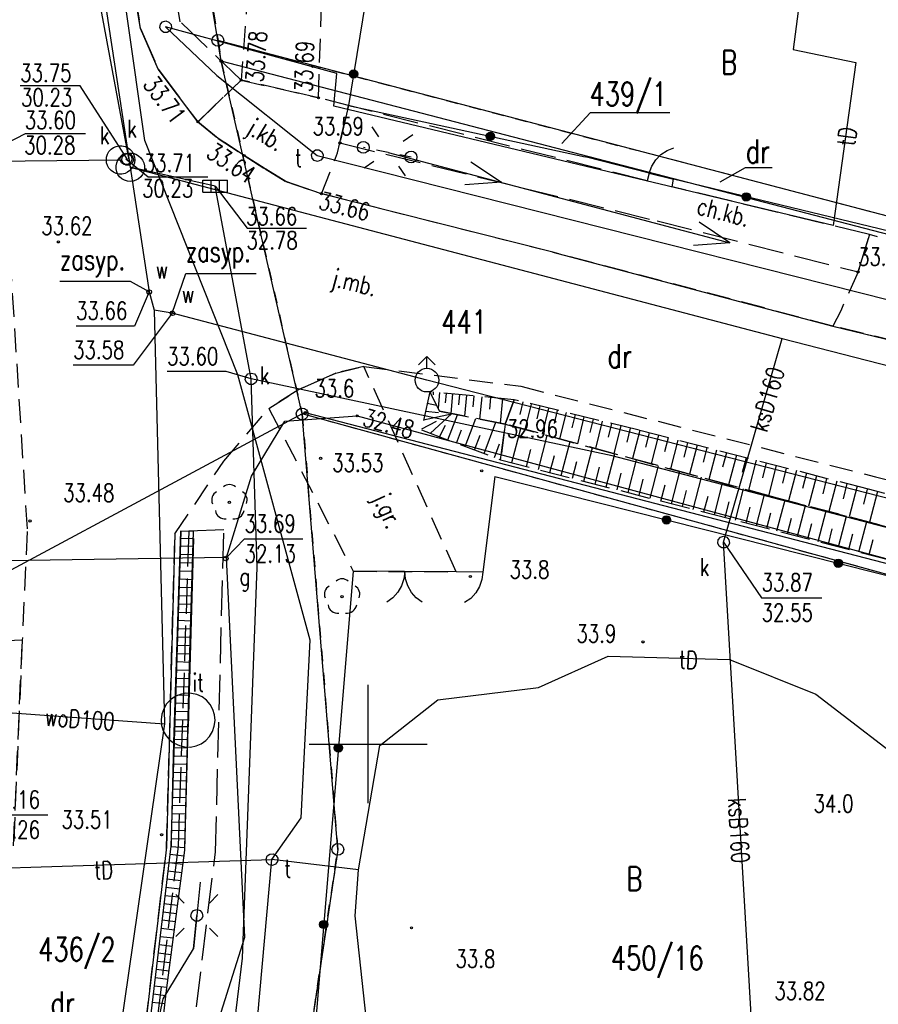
# Model space of a CAD drawing. Header units: millimetres. Extents: x 1427 to 82594, y 2364 to 16149.
# Tile 6 of 58: x 1527 to 1564, y 2410 to 2451. Entities that reach past the tile are written whole.
import ezdxf
from ezdxf.enums import TextEntityAlignment as Align

# ---------------------------------------------------------------- set-up
doc = ezdxf.new("R2010")
doc.units = ezdxf.units.MM
for name, pattern in [('2', [1, 0.5, -0.5]), ('423', [2, 1.5, -0.5]), ('424', [1.5, 1, -0.5]), ('9', [1.75, 1.25, -0.5]), ('901', [0])]:
    doc.linetypes.add(name, pattern=pattern)
for name, color, linetype in [('000_Inne__niezydentyfikowane_', 7, 'Continuous'), ('202-punkt_graniczny', 7, 'Continuous'), ('203-punkt_graniczny', 7, 'Continuous'), ('210-oznaczenie_konturu_uzytku_g', 7, 'Continuous'), ('211-numer_dzialki_ewidencyjnej', 7, 'Continuous'), ('218-kontur_uzytku_gruntowego', 7, 'Continuous'), ('219-dzialka_ewidencyjna', 7, 'Continuous'), ('581-Numer_w_GESUT-SWPOD', 7, 'Continuous'), ('brama', 7, 'Continuous'), ('chodnik', 7, 'Continuous'), ('chodnik-Atr17', 7, 'Continuous'), ('drzewo_lisciaste', 7, 'Continuous'), ('furtka', 7, 'Continuous'), ('hydrant', 7, 'Continuous'), ('inny_obiekt_zagospodarowania_te', 7, 'Continuous'), ('jezdnia', 7, 'Continuous'), ('jezdnia-Atr17', 7, 'Continuous'), ('komora_podziemna', 7, 'Continuous'), ('komora_podziemna-Atr17', 7, 'Continuous'), ('kratka_sciekowa', 7, 'Continuous'), ('kraweznik', 7, 'Continuous'), ('latarnia', 7, 'Continuous'), ('obudowa_ochronna_przewodu', 7, 'Continuous'), ('odwodnienie_liniowe', 7, 'Continuous'), ('ogrodzenie_trwale', 7, 'Continuous'), ('opisy', 7, 'Continuous'), ('pikieta_naturalna', 7, 'Continuous'), ('pikieta_naturalna-Atr2', 7, 'Continuous'), ('pikieta_sztuczna', 7, 'Continuous'), ('pikieta_sztuczna-Atr2', 7, 'Continuous'), ('przewod_elektroenergetyczny_nis', 7, 'Continuous'), ('przewod_elektroenergetyczny_pod', 7, 'Continuous'), ('przewod_gazowy', 7, 'Continuous'), ('przewod_kanalizacyjny', 7, 'Continuous'), ('przewod_kanalizacyjny-Atr1', 7, 'Continuous'), ('przewod_telekomunikacyjny_podzi', 7, 'Continuous'), ('przewod_wodociagowy', 7, 'Continuous'), ('przewod_wodociagowy-Atr1', 7, 'Continuous'), ('rzedna-Atr2', 7, 'Continuous'), ('rzedna-Atr3', 7, 'Continuous'), ('skarpa_nieumocniona', 7, 'Continuous'), ('slupek_telekomunikacyjny', 7, 'Continuous'), ('studnia_kanalizacyjna', 7, 'Continuous'), ('wlaz_do_komory_lub_kanalu_-_kwa', 7, 'Continuous'), ('wlaz_do_komory_lub_kanalu_-_okr', 7, 'Continuous'), ('zasuwa_lub_zawor', 7, 'Continuous'), ('zasuwa_lub_zawor-Atr17', 7, 'Continuous')]:
    doc.layers.add(name, color=color, linetype=linetype)
doc.styles.add('STYL_ARIAL', font='simplex', dxfattribs={"width": 0.75, "oblique": 0.1})

# ---------------------------------------------------------------- blocks, each defined once
blk = doc.blocks.new('202')
at = {"color": 0}
blk.add_circle((0, 0), 0.25, dxfattribs=at)
blk = doc.blocks.new('203')
at = {"color": 0}
blk.add_circle((0, 0), 0.05, dxfattribs=at)
blk = doc.blocks.new('US15')
at = {"color": 7}
blk.add_polyline3d([(0, 0.25, 0), (0.1352, 0.2103, 0), (0.2274, 0.1039, 0), (0.2475, -0.0356, 0), (0.1889, -0.1637, 0), (0.0704, -0.2399, 0), (-0.0704, -0.2399, 0), (-0.1889, -0.1637, 0), (-0.2475, -0.0356, 0), (-0.2274, 0.1039, 0), (-0.1352, 0.2103, 0), (0, 0.25, 0)], dxfattribs=at)
blk = doc.blocks.new('US22')
at = {"color": 7}
blk.add_polyline3d([(0, 0.25, 0), (0.1352, 0.2103, 0), (0.2274, 0.1039, 0), (0.2475, -0.0356, 0), (0.1889, -0.1637, 0), (0.0704, -0.2399, 0), (-0.0704, -0.2399, 0), (-0.1889, -0.1637, 0), (-0.2475, -0.0356, 0), (-0.2274, 0.1039, 0), (-0.1352, 0.2103, 0), (0, 0.25, 0)], dxfattribs=at)
blk = doc.blocks.new('SM01')
at = {"color": 7}
for points in [[(-0.53, 0.531, 0), (-0.883, 0.884, 0)], [(0.531, 0.531, 0), (0.884, 0.884, 0)], [(0, 0.25, 0), (0.1352, 0.2103, 0), (0.2274, 0.1039, 0), (0.2475, -0.0356, 0), (0.1889, -0.1637, 0), (0.0704, -0.2399, 0), (-0.0704, -0.2399, 0), (-0.1889, -0.1637, 0), (-0.2475, -0.0356, 0), (-0.2274, 0.1039, 0), (-0.1352, 0.2103, 0), (0, 0.25, 0)], [(-0.53, -0.53, 0), (-0.883, -0.883, 0)], [(0.531, -0.53, 0), (0.884, -0.883, 0)]]:
    blk.add_polyline3d(points, dxfattribs=at)
blk = doc.blocks.new('US05')
at = {"color": 7}
for points in [[(-0.525, 0.25, 0), (-0.175, 0.25, 0)], [(-0.525, -0.25, 0), (-0.525, 0.25, 0)], [(-0.175, 0.25, 0), (0.175, 0.25, 0)], [(-0.175, -0.25, 0), (-0.175, 0.25, 0)], [(0.175, 0.25, 0), (0.525, 0.25, 0)], [(0.175, -0.25, 0), (0.175, 0.25, 0)], [(0.525, -0.25, 0), (0.525, 0.25, 0)], [(-0.525, -0.25, 0), (-0.175, -0.25, 0)], [(-0.175, -0.25, 0), (0.175, -0.25, 0)], [(0.175, -0.25, 0), (0.525, -0.25, 0)]]:
    blk.add_polyline3d(points, dxfattribs=at)
blk = doc.blocks.new('US09')
at = {"color": 7}
blk.add_polyline3d([(0.25, 0.0005, 0), (0.2103, -0.1347, 0), (0.1038, -0.227, 0), (-0.0356, -0.247, 0), (-0.1637, -0.1885, 0), (-0.2399, -0.07, 0), (-0.2399, 0.0709, 0), (-0.1637, 0.1894, 0), (-0.0356, 0.2479, 0), (0.1038, 0.2279, 0), (0.2103, 0.1356, 0), (0.25, 0.0005, 0)], dxfattribs=at)
blk = doc.blocks.new('OK02')
at = {"color": 7}
for points in [[(-0.75, 1.299, 0), (-0.4963, 1.1147, 0), (-0.2865, 0.8817, 0), (-0.1297, 0.6101, 0), (-0.0328, 0.3119, 0), (0, 0, 0)], [(0, 0, 0), (0.0328, 0.3119, 0), (0.1297, 0.6101, 0), (0.2865, 0.8817, 0), (0.4963, 1.1147, 0), (0.75, 1.299, 0)]]:
    blk.add_polyline3d(points, dxfattribs=at)
blk = doc.blocks.new('OK04')
at = {"color": 7}
blk.add_polyline3d([(0, 0.001, 0), (0.0328, 0.3129, 0), (0.1297, 0.6111, 0), (0.2865, 0.8827, 0), (0.4963, 1.1157, 0), (0.75, 1.3, 0)], dxfattribs=at)
blk = doc.blocks.new('PW01')
at = {"color": 7}
blk.add_polyline3d([(0.045, 0, 0), (0.0318, -0.0318, 0), (0, -0.045, 0), (-0.0318, -0.0318, 0), (-0.045, 0, 0), (-0.0318, 0.0318, 0), (0, 0.045, 0), (0.0318, 0.0318, 0), (0.045, 0, 0)], dxfattribs=at)
blk = doc.blocks.new('922')
at = {"color": 0}
blk.add_circle((0, 0), 0.05, dxfattribs=at)
for centre, radius, start, end in [((-0.35, 0.1), 0.4, 119.8482, 203.5195), ((0, 0.35), 0.4, 50.114, 129.886), ((0.35, 0.1), 0.4, 336.8845, 60.1518), ((-0.2, -0.3), 0.4, 187.477, 278.4788), ((0.2, -0.275), 0.425, 262.6459, 349.6289)]:
    blk.add_arc(centre, radius, start, end, dxfattribs=at)
blk = doc.blocks.new('513')
at = {"color": 0}
for p, q in [((-0.35, 0.65), (0, 1)), ((0, 0.5), (0, 1)), ((0, 1), (0.35, 0.65))]:
    blk.add_line(p, q, dxfattribs=at)
blk.add_circle((0, 0), 0.5, dxfattribs=at)
blk = doc.blocks.new('510')
at = {"color": 0}
blk.add_circle((0, 0), 0.25, dxfattribs=at)
blk = doc.blocks.new('515')
at = {"color": 0}
for p, q in [((0, 1.25), (0, 0.75)), ((-1.25, 0), (-0.75, 0)), ((0.75, 0), (1.25, 0)), ((0, -0.75), (0, -1.25))]:
    blk.add_line(p, q, dxfattribs=at)

msp = doc.modelspace()

# ---------------------------------------------------------------- linework, layer by layer
at = {"layer": '000_Inne__niezydentyfikowane_', "color": 7}
for points in [[(1544.976, 2435.511, 0), (1544.966, 2435.391, 0)], [(1545.246, 2435.481, 0), (1545.186, 2434.821, 0)], [(1545.516, 2435.451, 0), (1545.476, 2435.051, 0)], [(1545.796, 2435.431, 0), (1545.716, 2434.601, 0)], [(1546.086, 2435.401, 0), (1546.046, 2434.971, 0)], [(1546.386, 2435.371, 0), (1546.296, 2434.491, 0)], [(1546.696, 2435.341, 0), (1546.656, 2434.881, 0)], [(1547.026, 2435.311, 0), (1546.936, 2434.361, 0)], [(1544.716, 2435.031, 0), (1545.116, 2434.951, 0)], [(1547.396, 2435.281, 0), (1547.356, 2434.781, 0)], [(1547.906, 2435.231, 0), (1547.806, 2434.191, 0)], [(1548.766, 2435.091, 0), (1548.636, 2434.561, 0)], [(1549.126, 2435.001, 0), (1548.856, 2433.921, 0)], [(1549.486, 2434.921, 0), (1549.356, 2434.371, 0)], [(1544.566, 2434.331, 0), (1545.746, 2434.591, 0)], [(1544.646, 2434.691, 0), (1545.196, 2434.641, 0)], [(1544.856, 2433.761, 0), (1545.746, 2434.591, 0)], [(1545.596, 2433.481, 0), (1546.006, 2434.541, 0)], [(1549.856, 2434.831, 0), (1549.586, 2433.731, 0)], [(1550.226, 2434.731, 0), (1550.096, 2434.181, 0)], [(1550.606, 2434.641, 0), (1550.326, 2433.521, 0)], [(1550.976, 2434.551, 0), (1550.846, 2433.991, 0)], [(1544.486, 2433.951, 0), (1545.116, 2434.271, 0)], [(1545.246, 2433.611, 0), (1545.496, 2434.101, 0)], [(1546.326, 2433.201, 0), (1546.776, 2434.391, 0)], [(1547.126, 2432.901, 0), (1547.626, 2434.231, 0)], [(1551.356, 2434.461, 0), (1551.086, 2433.321, 0)], [(1551.746, 2434.361, 0), (1551.606, 2433.791, 0)], [(1552.126, 2434.271, 0), (1551.846, 2433.111, 0)], [(1552.526, 2434.171, 0), (1552.376, 2433.591, 0)], [(1552.916, 2434.081, 0), (1552.626, 2432.901, 0)], [(1545.956, 2433.341, 0), (1546.166, 2433.911, 0)], [(1546.716, 2433.061, 0), (1546.956, 2433.681, 0)], [(1548.306, 2432.521, 0), (1548.686, 2433.971, 0)], [(1549.426, 2432.231, 0), (1549.796, 2433.671, 0)], [(1553.316, 2433.981, 0), (1553.166, 2433.391, 0)], [(1553.716, 2433.881, 0), (1553.406, 2432.691, 0)], [(1554.116, 2433.781, 0), (1553.956, 2433.181, 0)], [(1554.516, 2433.681, 0), (1554.206, 2432.471, 0)], [(1547.566, 2432.741, 0), (1547.776, 2433.311, 0)], [(1550.396, 2431.981, 0), (1550.766, 2433.411, 0)], [(1554.916, 2433.571, 0), (1554.766, 2432.971, 0)], [(1555.326, 2433.471, 0), (1555.016, 2432.251, 0)], [(1555.736, 2433.361, 0), (1555.576, 2432.751, 0)], [(1556.146, 2433.261, 0), (1555.826, 2432.031, 0)], [(1548.916, 2432.361, 0), (1549.106, 2433.081, 0)], [(1549.916, 2432.101, 0), (1550.106, 2432.821, 0)], [(1551.346, 2431.731, 0), (1551.716, 2433.151, 0)], [(1552.296, 2431.491, 0), (1552.656, 2432.891, 0)], [(1556.556, 2433.151, 0), (1556.396, 2432.541, 0)], [(1556.966, 2433.051, 0), (1556.646, 2431.811, 0)], [(1557.386, 2432.941, 0), (1557.226, 2432.321, 0)], [(1557.806, 2432.831, 0), (1557.476, 2431.581, 0)], [(1550.876, 2431.861, 0), (1551.056, 2432.571, 0)], [(1553.226, 2431.251, 0), (1553.586, 2432.641, 0)], [(1554.156, 2431.011, 0), (1554.506, 2432.391, 0)], [(1558.226, 2432.721, 0), (1558.056, 2432.101, 0)], [(1558.646, 2432.621, 0), (1558.316, 2431.351, 0)], [(1559.066, 2432.511, 0), (1558.906, 2431.871, 0)], [(1559.486, 2432.401, 0), (1559.166, 2431.121, 0)], [(1551.826, 2431.611, 0), (1552.006, 2432.321, 0)], [(1552.756, 2431.371, 0), (1552.936, 2432.071, 0)], [(1555.066, 2430.781, 0), (1555.416, 2432.141, 0)], [(1559.916, 2432.291, 0), (1559.756, 2431.651, 0)], [(1560.346, 2432.181, 0), (1560.016, 2430.901, 0)], [(1560.776, 2432.071, 0), (1560.606, 2431.431, 0)], [(1553.686, 2431.131, 0), (1553.866, 2431.821, 0)], [(1554.606, 2430.891, 0), (1554.786, 2431.581, 0)], [(1555.976, 2430.541, 0), (1556.326, 2431.901, 0)], [(1556.876, 2430.311, 0), (1557.226, 2431.651, 0)], [(1561.196, 2431.961, 0), (1560.866, 2430.671, 0)], [(1561.626, 2431.851, 0), (1561.466, 2431.201, 0)], [(1562.056, 2431.741, 0), (1561.726, 2430.451, 0)], [(1562.486, 2431.631, 0), (1562.326, 2430.981, 0)], [(1555.526, 2430.661, 0), (1555.696, 2431.341, 0)], [(1557.766, 2430.081, 0), (1558.106, 2431.411, 0)], [(1558.656, 2429.861, 0), (1558.996, 2431.171, 0)], [(1562.916, 2431.521, 0), (1562.586, 2430.221, 0)], [(1563.346, 2431.401, 0), (1563.186, 2430.761, 0)], [(1563.776, 2431.291, 0), (1563.436, 2430.001, 0)], [(1556.426, 2430.431, 0), (1556.606, 2431.101, 0)], [(1557.326, 2430.201, 0), (1557.496, 2430.861, 0)], [(1559.526, 2429.631, 0), (1559.866, 2430.941, 0)], [(1558.216, 2429.971, 0), (1558.386, 2430.631, 0)], [(1559.096, 2429.741, 0), (1559.266, 2430.401, 0)], [(1560.396, 2429.411, 0), (1560.736, 2430.711, 0)], [(1561.266, 2429.181, 0), (1561.606, 2430.481, 0)], [(1559.966, 2429.521, 0), (1560.136, 2430.171, 0)], [(1560.836, 2429.291, 0), (1561.006, 2429.941, 0)], [(1562.136, 2428.961, 0), (1562.466, 2430.251, 0)], [(1562.996, 2428.741, 0), (1563.326, 2430.031, 0)], [(1561.706, 2429.071, 0), (1561.866, 2429.721, 0)], [(1562.566, 2428.851, 0), (1562.736, 2429.501, 0)], [(1563.426, 2428.631, 0), (1563.596, 2429.271, 0)]]:
    msp.add_polyline3d(points, dxfattribs=at)
at = {"layer": '210-oznaczenie_konturu_uzytku_g', "color": 3}
msp.add_polyline3d([(1559.329, 2444.995, 0), (1558.185, 2444.995, 0), (1557.112, 2444.387, 0)], dxfattribs=at)
at = {"layer": '218-kontur_uzytku_gruntowego', "color": 3, "linetype": '2'}
for points in [[(1530.776, 2481.181, 0), (1535.866, 2450.391, 0)], [(1535.866, 2450.391, 0), (1579.646, 2438.901, 0)], [(1535.866, 2450.391, 0), (1535.996, 2449.511, 0)], [(1535.996, 2449.511, 0), (1535.866, 2450.391, 0)], [(1535.996, 2449.511, 0), (1539.426, 2434.581, 0)], [(1577.386, 2424.161, 0), (1539.426, 2434.581, 0)], [(1539.426, 2434.581, 0), (1540.936, 2416.151, 0)], [(1540.936, 2416.151, 0), (1537.866, 2395.521, 0)], [(1537.866, 2395.521, 0), (1540.936, 2416.151, 0)]]:
    msp.add_polyline3d(points, dxfattribs=at)
at = {"layer": '219-dzialka_ewidencyjna', "color": 7}
for points in [[(1535.856, 2450.391, 0), (1530.776, 2481.181, 0)], [(1535.996, 2449.511, 0), (1535.856, 2450.391, 0)], [(1579.646, 2438.901, 0), (1535.856, 2450.391, 0)], [(1539.426, 2434.581, 0), (1535.996, 2449.511, 0)], [(1579.526, 2438.201, 0), (1535.996, 2449.511, 0)], [(1539.426, 2434.581, 0), (1521.106, 2424.761, 0)], [(1539.566, 2434.631, 0), (1539.426, 2434.581, 0)], [(1588.636, 2421.071, 0), (1539.426, 2434.581, 0)], [(1540.936, 2416.151, 0), (1539.426, 2434.581, 0)], [(1588.826, 2421.851, 0), (1539.566, 2434.631, 0)], [(1540.936, 2416.151, 0), (1537.866, 2395.521, 0)]]:
    msp.add_polyline3d(points, dxfattribs=at)
at = {"layer": '581-Numer_w_GESUT-SWPOD', "color": 7}
for points in [[(1533.926, 2438.841, 0), (1534.496, 2440.531, 0), (1537.48, 2440.531, 0)], [(1532.946, 2439.751, 0), (1532.156, 2440.191, 0), (1529.172, 2440.191, 0)]]:
    msp.add_polyline3d(points, dxfattribs=at)
at = {"layer": 'brama', "color": 7}
msp.add_polyline3d([(1545.946, 2427.901, 0), (1541.586, 2427.921, 0)], dxfattribs=at)
at = {"layer": 'chodnik', "color": 7, "linetype": '423'}
for points in [[(1534.266, 2451.171, 0), (1531.616, 2467.121, 0), (1528.436, 2486.831, 0), (1528.036, 2489.191, 0), (1526.636, 2497.941, 0), (1528.816, 2498.231, 0), (1528.636, 2499.401, 0), (1526.416, 2499.121, 0), (1525.206, 2507.231, 0), (1523.636, 2506.941, 0), (1526.476, 2488.601, 0), (1529.976, 2466.541, 0), (1532.586, 2450.891, 0), (1533.336, 2449.171, 0), (1535.006, 2446.941, 0), (1536.846, 2448.711, 0), (1534.266, 2451.171, 0)], [(1541.386, 2447.631, 0), (1541.026, 2446.051, 0), (1554.456, 2442.751, 0), (1562.956, 2440.591, 0), (1563.446, 2442.171, 0), (1555.086, 2444.191, 0), (1555.146, 2444.511, 0), (1554.116, 2444.771, 0), (1554.026, 2444.451, 0), (1541.386, 2447.631, 0)], [(1534.626, 2429.621, 0), (1534.176, 2416.291, 0), (1532.886, 2405.681, 0), (1529.359, 2384.268, 0)], [(1534.07, 2403.146, 0), (1534.456, 2405.511, 0), (1535.756, 2416.041, 0), (1536.106, 2429.681, 0), (1534.626, 2429.621, 0)]]:
    msp.add_polyline3d(points, dxfattribs=at)
at = {"layer": 'furtka', "color": 7}
for points in [[(1554.116, 2444.771, 0), (1555.146, 2444.511, 0)], [(1547.076, 2427.881, 0), (1545.946, 2427.901, 0)]]:
    msp.add_polyline3d(points, dxfattribs=at)
at = {"layer": 'inny_obiekt_zagospodarowania_te', "color": 7}
msp.add_polyline3d([(1535.346, 2420.761, 0), (1535.506, 2420.931, 0), (1535.626, 2421.141, 0), (1535.706, 2421.371, 0), (1535.736, 2421.601, 0), (1535.716, 2421.841, 0), (1535.646, 2422.071, 0), (1535.526, 2422.281, 0), (1535.376, 2422.461, 0), (1535.186, 2422.601, 0), (1534.966, 2422.701, 0), (1534.736, 2422.751, 0), (1534.496, 2422.761, 0), (1534.256, 2422.711, 0), (1534.046, 2422.621, 0), (1533.846, 2422.481, 0), (1533.686, 2422.311, 0), (1533.566, 2422.101, 0), (1533.486, 2421.871, 0), (1533.456, 2421.641, 0), (1533.476, 2421.401, 0), (1533.546, 2421.171, 0), (1533.666, 2420.961, 0), (1533.816, 2420.781, 0), (1534.006, 2420.641, 0), (1534.226, 2420.541, 0), (1534.456, 2420.491, 0), (1534.696, 2420.481, 0), (1534.936, 2420.531, 0), (1535.146, 2420.621, 0), (1535.346, 2420.761, 0)], dxfattribs=at)
at = {"layer": 'jezdnia', "color": 7, "linetype": '424'}
for points in [[(1541.876, 2474.111, 0), (1544.856, 2482.511, 0), (1548.086, 2487.571, 0), (1544.966, 2487.711, 0), (1541.796, 2481.571, 0), (1540.276, 2477.391, 0), (1537.686, 2459.971, 0), (1536.846, 2448.711, 0), (1540.116, 2447.961, 0), (1540.666, 2465.461, 0), (1541.876, 2474.111, 0)], [(1532.586, 2450.891, 0), (1529.976, 2466.541, 0)], [(1533.336, 2449.171, 0), (1532.586, 2450.891, 0)], [(1535.006, 2446.941, 0), (1533.336, 2449.171, 0)], [(1538.736, 2444.411, 0), (1540.246, 2443.901, 0), (1540.926, 2445.631, 0), (1541.026, 2446.051, 0), (1541.386, 2447.631, 0), (1540.116, 2447.961, 0), (1536.846, 2448.711, 0), (1535.006, 2446.941, 0), (1535.876, 2446.241, 0), (1536.966, 2445.521, 0), (1537.856, 2444.951, 0), (1538.736, 2444.411, 0)], [(1535.876, 2446.241, 0), (1535.006, 2446.941, 0)], [(1536.966, 2445.521, 0), (1535.876, 2446.241, 0)], [(1537.856, 2444.951, 0), (1536.966, 2445.521, 0)], [(1538.736, 2444.411, 0), (1537.856, 2444.951, 0)], [(1540.246, 2443.901, 0), (1538.736, 2444.411, 0)], [(1550.036, 2441.421, 0), (1540.246, 2443.901, 0)], [(1561.896, 2438.301, 0), (1567.556, 2436.931, 0), (1567.546, 2437.791, 0), (1567.686, 2439.461, 0), (1568.136, 2440.921, 0), (1563.446, 2442.171, 0), (1562.956, 2440.591, 0), (1562.226, 2438.951, 0), (1561.896, 2438.301, 0)], [(1527.056, 2441.191, 0), (1527.786, 2429.611, 0), (1527.576, 2425.011, 0), (1527.206, 2416.301, 0)], [(1561.896, 2438.301, 0), (1550.036, 2441.421, 0)], [(1567.556, 2436.931, 0), (1561.896, 2438.301, 0)], [(1545.946, 2427.901, 0), (1542.036, 2436.591, 0), (1540.846, 2436.311, 0), (1539.286, 2435.611, 0), (1538.016, 2434.811, 0), (1541.586, 2427.921, 0), (1545.946, 2427.901, 0)], [(1540.846, 2436.311, 0), (1542.036, 2436.591, 0)], [(1542.036, 2436.591, 0), (1548.676, 2435.751, 0)], [(1539.286, 2435.611, 0), (1540.846, 2436.311, 0)], [(1548.676, 2435.751, 0), (1563.696, 2431.921, 0)], [(1538.016, 2434.811, 0), (1539.286, 2435.611, 0)], [(1536.106, 2432.581, 0), (1538.016, 2434.811, 0)], [(1534.036, 2429.511, 0), (1536.106, 2432.581, 0)], [(1563.696, 2431.921, 0), (1596.226, 2423.971, 0)], [(1533.686, 2416.251, 0), (1534.036, 2429.511, 0)], [(1527.576, 2425.011, 0), (1516.006, 2424.471, 0)], [(1527.206, 2416.301, 0), (1527.576, 2425.011, 0)], [(1532.446, 2405.751, 0), (1533.686, 2416.251, 0)]]:
    msp.add_polyline3d(points, dxfattribs=at)
at = {"layer": 'komora_podziemna', "color": 34}
msp.add_polyline3d([(1532.336, 2445.331, 0), (1532.326, 2445.211, 0), (1532.286, 2445.091, 0), (1532.226, 2444.981, 0), (1532.136, 2444.881, 0), (1532.036, 2444.811, 0), (1531.926, 2444.761, 0), (1531.796, 2444.731, 0), (1531.676, 2444.731, 0), (1531.546, 2444.761, 0), (1531.436, 2444.811, 0), (1531.336, 2444.881, 0), (1531.246, 2444.981, 0), (1531.186, 2445.091, 0), (1531.146, 2445.211, 0), (1531.136, 2445.331, 0), (1531.146, 2445.451, 0), (1531.186, 2445.571, 0), (1531.246, 2445.681, 0), (1531.336, 2445.781, 0), (1531.436, 2445.851, 0), (1531.546, 2445.901, 0), (1531.676, 2445.931, 0), (1531.796, 2445.931, 0), (1531.926, 2445.901, 0), (1532.036, 2445.851, 0), (1532.136, 2445.781, 0), (1532.226, 2445.681, 0), (1532.286, 2445.571, 0), (1532.326, 2445.451, 0), (1532.336, 2445.331, 0)], dxfattribs=at)
at = {"layer": 'kraweznik', "color": 7}
for points in [[(1550.036, 2441.421, 0), (1540.246, 2443.901, 0), (1538.736, 2444.411, 0), (1537.856, 2444.951, 0), (1536.966, 2445.521, 0), (1535.876, 2446.241, 0), (1535.006, 2446.941, 0), (1533.336, 2449.171, 0), (1532.586, 2450.891, 0), (1529.976, 2466.541, 0), (1526.476, 2488.601, 0), (1523.636, 2506.941, 0), (1522.966, 2511.071, 0), (1522.284, 2515.167, 0)], [(1550.036, 2441.421, 0), (1561.896, 2438.301, 0), (1567.556, 2436.931, 0), (1567.736, 2436.891, 0), (1587.666, 2432.011, 0), (1592.882, 2430.79, 0), (1604.474, 2427.934, 0), (1605.542, 2428.971, 0), (1605.639, 2429.912, 0), (1605.918, 2431.638, 0), (1610.086, 2430.422, 0)], [(1534.036, 2429.511, 0), (1533.686, 2416.251, 0), (1532.446, 2405.751, 0), (1528.912, 2384.35, 0)]]:
    msp.add_polyline3d(points, dxfattribs=at)
at = {"layer": 'latarnia', "color": 7, "linetype": '2'}
msp.add_polyline3d([(1544.046, 2445.441, 0), (1542.016, 2445.851, 0)], dxfattribs=at)
at = {"layer": 'latarnia', "color": 7}
msp.add_polyline3d([(1535.106, 2414.761, 0), (1534.826, 2411.941, 0)], dxfattribs=at)
at = {"layer": 'obudowa_ochronna_przewodu', "color": 52}
msp.add_polyline3d([(1536.216, 2428.501, 0), (1524.066, 2428.321, 0)], dxfattribs=at)
at = {"layer": 'odwodnienie_liniowe', "color": 7}
for points in [[(1534.292, 2429.602, 0), (1533.867, 2416.291, 0), (1532.609, 2405.772, 0), (1529.097, 2384.289, 0), (1529.614, 2384.215, 0), (1533.09, 2405.039, 0), (1533.682, 2410.172, 0), (1534.458, 2416.117, 0), (1534.828, 2429.617, 0), (1534.292, 2429.602, 0)], [(1533.876, 2416.278, 0), (1534.453, 2416.238, 0), (1534.588, 2421.179, 0), (1534.682, 2424.973, 0), (1534.829, 2429.603, 0), (1534.279, 2429.616, 0), (1533.983, 2420.674, 0), (1533.881, 2416.526, 0), (1533.876, 2416.278, 0)], [(1534.29, 2429.328, 0), (1534.829, 2429.315, 0), (1534.605, 2421.331, 0), (1534.028, 2421.344, 0), (1534.198, 2427.122, 0), (1534.29, 2429.328, 0)], [(1534.809, 2428.615, 0), (1534.261, 2428.631, 0)], [(1534.819, 2428.965, 0), (1534.276, 2428.98, 0)], [(1534.799, 2428.265, 0), (1534.247, 2428.281, 0)], [(1534.789, 2427.916, 0), (1534.232, 2427.931, 0)], [(1534.78, 2427.566, 0), (1534.217, 2427.581, 0)], [(1534.77, 2427.216, 0), (1534.203, 2427.232, 0)], [(1534.76, 2426.866, 0), (1534.191, 2426.882, 0)], [(1534.741, 2426.166, 0), (1534.171, 2426.182, 0)], [(1534.75, 2426.516, 0), (1534.181, 2426.532, 0)], [(1534.731, 2425.816, 0), (1534.16, 2425.832, 0)], [(1534.721, 2425.467, 0), (1534.15, 2425.482, 0)], [(1534.711, 2425.117, 0), (1534.139, 2425.133, 0)], [(1534.701, 2424.767, 0), (1534.129, 2424.783, 0)], [(1534.682, 2424.067, 0), (1534.108, 2424.083, 0)], [(1534.692, 2424.417, 0), (1534.119, 2424.433, 0)], [(1534.672, 2423.717, 0), (1534.098, 2423.733, 0)], [(1534.662, 2423.367, 0), (1534.088, 2423.383, 0)], [(1534.653, 2423.017, 0), (1534.077, 2423.034, 0)], [(1534.643, 2422.668, 0), (1534.067, 2422.684, 0)], [(1534.623, 2421.968, 0), (1534.046, 2421.984, 0)], [(1534.633, 2422.318, 0), (1534.057, 2422.334, 0)], [(1534.613, 2421.618, 0), (1534.036, 2421.634, 0)], [(1534.586, 2421.136, 0), (1533.999, 2421.152, 0)], [(1534.577, 2420.787, 0), (1533.988, 2420.803, 0)], [(1534.567, 2420.437, 0), (1533.978, 2420.453, 0)], [(1534.558, 2420.087, 0), (1533.969, 2420.103, 0)], [(1534.548, 2419.737, 0), (1533.961, 2419.753, 0)], [(1534.529, 2419.037, 0), (1533.943, 2419.053, 0)], [(1534.539, 2419.387, 0), (1533.952, 2419.403, 0)], [(1534.52, 2418.687, 0), (1533.935, 2418.703, 0)], [(1534.51, 2418.337, 0), (1533.926, 2418.353, 0)], [(1534.501, 2417.988, 0), (1533.917, 2418.003, 0)], [(1534.491, 2417.638, 0), (1533.909, 2417.654, 0)], [(1534.482, 2417.288, 0), (1533.9, 2417.304, 0)], [(1534.463, 2416.588, 0), (1533.883, 2416.604, 0)], [(1534.472, 2416.938, 0), (1533.891, 2416.954, 0)], [(1533.825, 2415.943, 0), (1534.426, 2415.872, 0)], [(1533.783, 2415.596, 0), (1534.381, 2415.525, 0)], [(1533.7, 2414.901, 0), (1534.29, 2414.83, 0)], [(1533.742, 2415.248, 0), (1534.335, 2415.177, 0)], [(1533.659, 2414.553, 0), (1534.245, 2414.483, 0)], [(1533.617, 2414.206, 0), (1534.199, 2414.136, 0)], [(1533.576, 2413.858, 0), (1534.154, 2413.789, 0)], [(1533.534, 2413.511, 0), (1534.109, 2413.442, 0)], [(1533.451, 2412.816, 0), (1534.018, 2412.748, 0)], [(1533.493, 2413.163, 0), (1534.063, 2413.095, 0)], [(1533.41, 2412.468, 0), (1533.973, 2412.401, 0)], [(1533.368, 2412.121, 0), (1533.927, 2412.054, 0)], [(1533.327, 2411.773, 0), (1533.882, 2411.707, 0)], [(1533.285, 2411.426, 0), (1533.837, 2411.36, 0)], [(1533.202, 2410.731, 0), (1533.746, 2410.665, 0)], [(1533.244, 2411.078, 0), (1533.792, 2411.013, 0)], [(1533.161, 2410.383, 0), (1533.701, 2410.318, 0)], [(1533.119, 2410.035, 0), (1533.659, 2409.971, 0)], [(1533.077, 2409.688, 0), (1533.618, 2409.623, 0)]]:
    msp.add_polyline3d(points, dxfattribs=at)
at = {"layer": 'ogrodzenie_trwale', "color": 7, "linetype": '901'}
for points in [[(1542.806, 2456.371, 0), (1541.386, 2447.631, 0), (1551.406, 2445.461, 0)], [(1554.116, 2444.771, 0), (1551.406, 2445.461, 0)], [(1580.096, 2438.491, 0), (1555.146, 2444.511, 0)], [(1547.576, 2431.931, 0), (1547.076, 2427.881, 0)], [(1547.576, 2431.931, 0), (1588.616, 2421.581, 0)], [(1541.586, 2427.921, 0), (1539.676, 2405.051, 0), (1536.282, 2382.996, 0)]]:
    msp.add_polyline3d(points, dxfattribs=at)
at = {"layer": 'ogrodzenie_trwale', "color": 7}
for centre, radius in [((1541.603, 2448.968), 0.175), ((1541.603, 2448.968), 0.158), ((1541.603, 2448.968), 0.14), ((1541.603, 2448.968), 0.122), ((1541.603, 2448.968), 0.105), ((1541.603, 2448.968), 0.0875), ((1541.603, 2448.968), 0.07), ((1541.603, 2448.968), 0.0525), ((1541.603, 2448.968), 0.035), ((1547.392, 2446.33), 0.175), ((1547.392, 2446.33), 0.158), ((1547.392, 2446.33), 0.14), ((1547.392, 2446.33), 0.122), ((1547.392, 2446.33), 0.105), ((1547.392, 2446.33), 0.0875), ((1547.392, 2446.33), 0.07), ((1547.392, 2446.33), 0.0525), ((1547.392, 2446.33), 0.035), ((1558.224, 2443.768), 0.175), ((1558.224, 2443.768), 0.158), ((1558.224, 2443.768), 0.14), ((1558.224, 2443.768), 0.122), ((1558.224, 2443.768), 0.105), ((1558.224, 2443.768), 0.0875), ((1558.224, 2443.768), 0.07), ((1558.224, 2443.768), 0.0525), ((1558.224, 2443.768), 0.035), ((1554.848, 2430.097), 0.175), ((1554.848, 2430.097), 0.158), ((1554.848, 2430.097), 0.14), ((1554.848, 2430.097), 0.122), ((1554.848, 2430.097), 0.105), ((1554.848, 2430.097), 0.0875), ((1554.848, 2430.097), 0.07), ((1554.848, 2430.097), 0.0525), ((1554.848, 2430.097), 0.035), ((1562.12, 2428.263), 0.175), ((1562.12, 2428.263), 0.158), ((1562.12, 2428.263), 0.14), ((1562.12, 2428.263), 0.122), ((1562.12, 2428.263), 0.105), ((1562.12, 2428.263), 0.0875), ((1562.12, 2428.263), 0.07), ((1562.12, 2428.263), 0.0525), ((1562.12, 2428.263), 0.035), ((1540.962, 2420.447), 0.175), ((1540.962, 2420.447), 0.158), ((1540.962, 2420.447), 0.14), ((1540.962, 2420.447), 0.122), ((1540.962, 2420.447), 0.105), ((1540.962, 2420.447), 0.0875), ((1540.962, 2420.447), 0.07), ((1540.962, 2420.447), 0.0525), ((1540.962, 2420.447), 0.035), ((1540.337, 2412.973), 0.175), ((1540.337, 2412.973), 0.158), ((1540.337, 2412.973), 0.14), ((1540.337, 2412.973), 0.122), ((1540.337, 2412.973), 0.105), ((1540.337, 2412.973), 0.0875), ((1540.337, 2412.973), 0.07), ((1540.337, 2412.973), 0.0525), ((1540.337, 2412.973), 0.035)]:
    msp.add_circle(centre, radius, dxfattribs=at)
at = {"layer": 'opisy', "color": 7}
for points in [[(1542.216, 2418.111, 0), (1542.216, 2423.111, 0)], [(1539.716, 2420.611, 0), (1544.716, 2420.611, 0)]]:
    msp.add_polyline3d(points, dxfattribs=at)
at = {"layer": 'przewod_elektroenergetyczny_nis', "color": 1}
for points in [[(1543.069, 2445.647, 0), (1557.537, 2441.826, 0), (1556.234, 2442.69, 0)], [(1546.562, 2445.247, 0), (1547.858, 2444.396, 0), (1546.315, 2444.275, 0)], [(1555.997, 2441.729, 0), (1557.525, 2441.839, 0)]]:
    msp.add_polyline3d(points, dxfattribs=at)
at = {"layer": 'przewod_elektroenergetyczny_pod', "color": 1}
msp.add_polyline3d([(1529.148, 2384.307, 0), (1531.236, 2399.021, 0), (1533.546, 2409.821, 0), (1534.826, 2411.941, 0), (1534.966, 2413.351, 0)], dxfattribs=at)
at = {"layer": 'przewod_gazowy', "color": 40}
for points in [[(1536.216, 2428.501, 0), (1524.066, 2428.321, 0), (1522.486, 2446.311, 0), (1522.286, 2449.831, 0), (1521.896, 2451.401, 0), (1519.396, 2465.381, 0), (1518.836, 2472.411, 0), (1516.266, 2489.231, 0), (1516.186, 2489.541, 0), (1516.126, 2489.851, 0), (1516.046, 2491.731, 0), (1515.326, 2494.981, 0), (1515.336, 2495.371, 0), (1515.266, 2495.811, 0), (1514.976, 2499.341, 0), (1513.116, 2502.601, 0), (1512.306, 2505.781, 0)], [(1536.216, 2428.501, 0), (1537.276, 2431.951, 0), (1538.686, 2434.271, 0), (1541.756, 2434.501, 0), (1587.766, 2422.081, 0), (1594.056, 2420.491, 0)], [(1534.07, 2403.146, 0), (1536.996, 2412.431, 0), (1536.216, 2428.501, 0)]]:
    msp.add_polyline3d(points, dxfattribs=at)
at = {"layer": 'przewod_kanalizacyjny', "color": 34}
for points in [[(1521.752, 2515.179, 0), (1522.146, 2511.971, 0), (1522.626, 2507.271, 0), (1523.696, 2499.451, 0), (1525.936, 2478.311, 0), (1532.146, 2445.021, 0)], [(1523.705, 2385.308, 0), (1526.686, 2400.211, 0), (1524.996, 2445.261, 0), (1531.736, 2445.331, 0)], [(1532.146, 2445.021, 0), (1559.746, 2437.771, 0), (1590.076, 2429.991, 0), (1607.046, 2425.901, 0), (1629.556, 2420.181, 0)], [(1533.525, 2383.502, 0), (1535.436, 2399.421, 0), (1536.896, 2411.551, 0), (1537.526, 2428.081, 0), (1537.266, 2436.061, 0), (1535.746, 2444.221, 0), (1532.146, 2445.021, 0)], [(1557.266, 2429.151, 0), (1559.746, 2437.771, 0)], [(1589.866, 2430.651, 0), (1587.756, 2423.611, 0), (1552.546, 2432.801, 0), (1537.266, 2436.061, 0)], [(1568.076, 2405.271, 0), (1558.616, 2406.011, 0), (1557.266, 2429.151, 0)]]:
    msp.add_polyline3d(points, dxfattribs=at)
at = {"layer": 'przewod_telekomunikacyjny_podzi', "color": 30}
for points in [[(1538.146, 2415.721, 0), (1539.386, 2417.481, 0), (1539.766, 2425.001, 0), (1536.696, 2436.241, 0), (1532.766, 2446.151, 0), (1526.166, 2492.411, 0), (1523.253, 2515.146, 0)], [(1560.556, 2452.611, 0), (1560.216, 2450.001, 0), (1562.866, 2449.451, 0), (1561.906, 2442.561, 0), (1551.096, 2445.141, 0), (1540.766, 2447.601, 0), (1540.896, 2448.991, 0), (1533.646, 2450.961, 0)], [(1533.646, 2450.961, 0), (1535.816, 2448.901, 0), (1540.066, 2445.521, 0), (1573.806, 2436.991, 0), (1604.526, 2429.141, 0), (1626.206, 2424.041, 0), (1634.656, 2421.661, 0)], [(1541.806, 2415.291, 0), (1542.716, 2420.541, 0), (1545.166, 2422.481, 0), (1549.436, 2423.001, 0), (1552.376, 2424.331, 0), (1557.516, 2424.191, 0), (1561.166, 2422.721, 0), (1565.616, 2419.301, 0), (1572.656, 2418.131, 0), (1572.666, 2417.971, 0)], [(1523.926, 2415.271, 0), (1538.146, 2415.721, 0)], [(1534.738, 2383.279, 0), (1535.416, 2388.921, 0), (1536.446, 2396.921, 0), (1536.936, 2402.361, 0), (1538.146, 2415.721, 0)], [(1540.604, 2382.201, 0), (1541.176, 2388.921, 0), (1538.926, 2394.031, 0), (1541.396, 2400.381, 0), (1542.436, 2406.301, 0), (1541.666, 2413.341, 0), (1541.806, 2415.291, 0), (1538.146, 2415.721, 0)]]:
    msp.add_polyline3d(points, dxfattribs=at)
at = {"layer": 'przewod_wodociagowy', "color": 5}
for points in [[(1524.276, 2498.031, 0), (1527.636, 2474.601, 0), (1532.946, 2439.751, 0), (1533.166, 2438.971, 0)], [(1664.066, 2405.731, 0), (1645.976, 2409.881, 0), (1636.846, 2412.261, 0), (1635.406, 2412.631, 0), (1587.726, 2424.821, 0), (1579.296, 2427.141, 0), (1544.706, 2436.011, 0), (1533.926, 2438.841, 0), (1533.166, 2438.971, 0)], [(1533.166, 2438.971, 0), (1533.596, 2421.461, 0)], [(1522.356, 2426.731, 0), (1522.456, 2422.271, 0), (1533.596, 2421.461, 0)], [(1533.596, 2421.461, 0), (1529.416, 2392.541, 0), (1528.258, 2384.471, 0)]]:
    msp.add_polyline3d(points, dxfattribs=at)
at = {"layer": 'rzedna-Atr2', "color": 7}
for points in [[(1532.036, 2445.351, 0), (1530.026, 2448.471, 0), (1527.489, 2448.471, 0)], [(1525.126, 2445.121, 0), (1527.716, 2446.451, 0), (1530.248, 2446.451, 0)], [(1531.966, 2445.371, 0), (1532.906, 2444.621, 0), (1535.438, 2444.621, 0)], [(1535.746, 2444.221, 0), (1537.093, 2442.443, 0), (1539.611, 2442.443, 0)], [(1532.946, 2439.751, 0), (1532.326, 2438.301, 0), (1529.853, 2438.301, 0)], [(1533.926, 2438.841, 0), (1532.266, 2436.641, 0), (1529.729, 2436.641, 0)], [(1537.266, 2436.061, 0), (1536.206, 2436.371, 0), (1533.706, 2436.371, 0)], [(1536.216, 2428.501, 0), (1536.986, 2429.291, 0), (1539.459, 2429.291, 0)], [(1557.266, 2429.151, 0), (1558.876, 2426.801, 0), (1561.418, 2426.801, 0)], [(1523.916, 2415.281, 0), (1526.156, 2417.611, 0), (1528.661, 2417.611, 0)]]:
    msp.add_polyline3d(points, dxfattribs=at)
at = {"layer": 'skarpa_nieumocniona', "color": 7, "linetype": '9'}
for points in [[(1544.826, 2435.521, 0), (1544.476, 2433.901, 0), (1547.826, 2432.641, 0), (1548.026, 2434.151, 0), (1545.246, 2434.691, 0), (1544.826, 2435.521, 0)], [(1544.826, 2435.521, 0), (1544.476, 2433.901, 0), (1547.826, 2432.641, 0), (1548.026, 2434.151, 0), (1545.246, 2434.691, 0), (1544.826, 2435.521, 0)], [(1545.246, 2434.691, 0), (1548.026, 2434.151, 0), (1548.406, 2435.181, 0), (1544.826, 2435.521, 0), (1545.246, 2434.691, 0)], [(1545.246, 2434.691, 0), (1548.026, 2434.151, 0), (1548.406, 2435.181, 0), (1544.826, 2435.521, 0), (1545.246, 2434.691, 0)], [(1548.406, 2435.181, 0), (1548.026, 2434.151, 0), (1559.546, 2431.021, 0), (1579.086, 2425.901, 0), (1585.816, 2424.061, 0), (1586.246, 2424.991, 0), (1577.606, 2427.561, 0), (1563.406, 2431.391, 0), (1553.686, 2433.891, 0), (1548.406, 2435.181, 0)], [(1548.406, 2435.181, 0), (1548.026, 2434.151, 0), (1559.546, 2431.021, 0), (1579.086, 2425.901, 0), (1585.816, 2424.061, 0), (1586.246, 2424.991, 0), (1577.606, 2427.561, 0), (1563.406, 2431.391, 0), (1553.686, 2433.891, 0), (1548.406, 2435.181, 0)], [(1547.826, 2432.641, 0), (1585.696, 2422.901, 0), (1585.816, 2424.061, 0), (1579.086, 2425.901, 0), (1559.546, 2431.021, 0), (1548.026, 2434.151, 0), (1547.826, 2432.641, 0)], [(1547.826, 2432.641, 0), (1585.696, 2422.901, 0), (1585.816, 2424.061, 0), (1579.086, 2425.901, 0), (1559.546, 2431.021, 0), (1548.026, 2434.151, 0), (1547.826, 2432.641, 0)]]:
    msp.add_polyline3d(points, dxfattribs=at)
at = {"layer": 'studnia_kanalizacyjna', "color": 34}
msp.add_polyline3d([(1532.146, 2445.621, 0), (1532.266, 2445.611, 0), (1532.386, 2445.571, 0), (1532.496, 2445.511, 0), (1532.596, 2445.421, 0), (1532.666, 2445.321, 0), (1532.716, 2445.211, 0), (1532.746, 2445.081, 0), (1532.746, 2444.961, 0), (1532.716, 2444.831, 0), (1532.666, 2444.721, 0), (1532.596, 2444.621, 0), (1532.496, 2444.531, 0), (1532.386, 2444.471, 0), (1532.266, 2444.431, 0), (1532.146, 2444.421, 0), (1532.026, 2444.431, 0), (1531.906, 2444.471, 0), (1531.796, 2444.531, 0), (1531.696, 2444.621, 0), (1531.626, 2444.721, 0), (1531.576, 2444.831, 0), (1531.546, 2444.961, 0), (1531.546, 2445.081, 0), (1531.576, 2445.211, 0), (1531.626, 2445.321, 0), (1531.696, 2445.421, 0), (1531.796, 2445.511, 0), (1531.906, 2445.571, 0), (1532.026, 2445.611, 0), (1532.146, 2445.621, 0)], dxfattribs=at)
at = {"layer": 'wlaz_do_komory_lub_kanalu_-_kwa', "color": 7}
msp.add_polyline3d([(1554.988, 2447.33, 0), (1551.618, 2447.33, 0), (1550.42, 2446.032, 0)], dxfattribs=at)
at = {"layer": 'zasuwa_lub_zawor', "color": 5}
for points in [[(1532.88, 2439.67, 0), (1532.854, 2439.742, 0), (1532.886, 2439.812, 0), (1532.958, 2439.838, 0), (1533.028, 2439.805, 0), (1533.054, 2439.733, 0), (1533.021, 2439.664, 0), (1532.949, 2439.638, 0), (1532.88, 2439.67, 0)], [(1533.861, 2438.773, 0), (1533.835, 2438.845, 0), (1533.868, 2438.914, 0), (1533.94, 2438.94, 0), (1534.009, 2438.907, 0), (1534.035, 2438.836, 0), (1534.003, 2438.766, 0), (1533.931, 2438.74, 0), (1533.861, 2438.773, 0)]]:
    msp.add_polyline3d(points, dxfattribs=at)
at = {"layer": 'zasuwa_lub_zawor-Atr17', "color": 52}
msp.add_polyline3d([(1536.115, 2428.394, 0), (1536.089, 2428.466, 0), (1536.122, 2428.536, 0), (1536.194, 2428.562, 0), (1536.263, 2428.529, 0), (1536.289, 2428.457, 0), (1536.257, 2428.388, 0), (1536.185, 2428.362, 0), (1536.115, 2428.394, 0)], dxfattribs=at)

# ---------------------------------------------------------------- block references
at = {"layer": '202-punkt_graniczny', "color": 7}
for p in [(1535.856, 2450.391), (1539.426, 2434.581), (1540.936, 2416.151)]:
    msp.add_blockref('202', p, dxfattribs=at)
at = {"layer": '203-punkt_graniczny', "color": 7}
for p in [(1535.996, 2449.511), (1539.566, 2434.631)]:
    msp.add_blockref('203', p, dxfattribs=at)
at = {"layer": 'brama', "color": 7, "rotation": 179.73686}
msp.add_blockref('OK02', (1543.766, 2427.911), dxfattribs=at)
at = {"layer": 'drzewo_lisciaste', "color": 3}
for p in [(1536.346, 2430.841), (1541.116, 2426.851)]:
    msp.add_blockref('922', p, dxfattribs=at)
at = {"layer": 'furtka', "color": 7}
for p, rotation in [((1554.116, 2444.771), 345.8316), ((1547.076, 2427.881), 178.98629)]:
    msp.add_blockref('OK04', p, dxfattribs=dict(at, rotation=rotation))
at = {"layer": 'hydrant', "color": 5}
msp.add_blockref('513', (1544.706, 2436.011), dxfattribs=at)
at = {"layer": 'komora_podziemna', "color": 30}
for p, rotation in [((1540.066, 2445.521), 345.75138), ((1538.146, 2415.721), 85.62281)]:
    msp.add_blockref('US15', p, dxfattribs=dict(at, rotation=rotation))
at = {"layer": 'kratka_sciekowa', "color": 34}
msp.add_blockref('US05', (1535.746, 2444.221), dxfattribs=at)
at = {"layer": 'latarnia', "color": 7, "rotation": 304.27985}
msp.add_blockref('515', (1543.078, 2445.692), dxfattribs=at)
at = {"layer": 'latarnia', "color": 7}
for name, p in [('510', (1542.016, 2445.861)), ('510', (1544.036, 2445.451)), ('SM01', (1534.966, 2413.351))]:
    msp.add_blockref(name, p, dxfattribs=at)
at = {"layer": 'pikieta_naturalna', "color": 7}
for p in [(1541.756, 2434.501), (1546.546, 2427.701), (1553.856, 2424.931), (1544.056, 2412.831)]:
    msp.add_blockref('PW01', p, dxfattribs=at)
at = {"layer": 'pikieta_sztuczna', "color": 7}
for p in [(1536.846, 2448.711), (1540.116, 2447.961), (1535.006, 2446.941), (1541.026, 2446.051), (1536.966, 2445.521), (1540.246, 2443.901), (1562.956, 2440.591)]:
    msp.add_blockref('PW01', p, dxfattribs=at)
at = {"layer": 'pikieta_sztuczna', "color": 7, "rotation": 180.0004199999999}
for p in [(1529.106, 2441.861), (1540.206, 2432.701), (1547.026, 2432.171), (1527.906, 2430.051), (1533.476, 2416.771)]:
    msp.add_blockref('PW01', p, dxfattribs=at)
at = {"layer": 'slupek_telekomunikacyjny', "color": 30, "rotation": 88.07507}
msp.add_blockref('US09', (1533.646, 2450.961), dxfattribs=at)
at = {"layer": 'wlaz_do_komory_lub_kanalu_-_okr', "color": 7}
for p in [(1531.966, 2445.371), (1532.036, 2445.351), (1537.266, 2436.061), (1557.266, 2429.151)]:
    msp.add_blockref('US22', p, dxfattribs=at)

# ---------------------------------------------------------------- texts
at = {"layer": '210-oznaczenie_konturu_uzytku_g', "color": 3, "style": 'STYL_ARIAL', "width": 0.75}
for s, p in [('B', (1557.165, 2448.661)), ('dr', (1558.205, 2444.897)), ('dr', (1552.354, 2436.229)), ('B', (1553.156, 2414.106)), ('dr', (1528.774, 2408.83))]:
    msp.add_text(s, height=1, dxfattribs=at).set_placement(p, align=Align.BOTTOM_LEFT)
at = {"layer": '211-numer_dzialki_ewidencyjnej', "color": 7, "style": 'STYL_ARIAL', "width": 0.75}
for s, p in [('439/1', (1551.595, 2448.626)), ('441', (1545.315, 2438.978)), ('436/2', (1528.253, 2412.425)), ('450/16', (1552.499, 2412.052))]:
    msp.add_text(s, height=1, dxfattribs=at).set_placement(p, align=Align.TOP_LEFT)
at = {"layer": '581-Numer_w_GESUT-SWPOD', "color": 5, "style": 'STYL_ARIAL', "width": 0.75}
for p in [(1534.496, 2440.759), (1529.172, 2440.419)]:
    msp.add_text('zasyp.', height=0.875, dxfattribs=at).set_placement(p, align=Align.BOTTOM_LEFT)
at = {"layer": 'chodnik-Atr17', "color": 7, "style": 'STYL_ARIAL', "width": 0.75}
msp.add_text('ch.kb.', height=0.75, rotation=345.742, dxfattribs=at).set_placement((1556.026, 2442.831), align=Align.BOTTOM_LEFT)
at = {"layer": 'inny_obiekt_zagospodarowania_te', "color": 7, "style": 'STYL_ARIAL', "width": 0.75}
msp.add_text('it', height=0.75, dxfattribs=at).set_placement((1534.787, 2422.609), align=Align.BOTTOM_LEFT)
at = {"layer": 'jezdnia-Atr17', "color": 7, "style": 'STYL_ARIAL', "width": 0.75}
for s, rotation, p in [('j.kb.', 328.891, (1536.901, 2446.303)), ('j.mb.', 346.266, (1540.574, 2439.789)), ('j.gr.', 294.225, (1542.204, 2430.928))]:
    msp.add_text(s, height=0.75, rotation=rotation, dxfattribs=at).set_placement(p, align=Align.BOTTOM_LEFT)
at = {"layer": 'komora_podziemna-Atr17', "color": 7, "style": 'STYL_ARIAL', "width": 0.75}
for p in [(1539.126, 2444.812), (1538.676, 2414.732)]:
    msp.add_text('t', height=0.75, dxfattribs=at).set_placement(p, align=Align.BOTTOM_LEFT)
at = {"layer": 'pikieta_naturalna-Atr2', "color": 7, "style": 'STYL_ARIAL', "width": 0.75}
for s, p in [('33.6', (1539.946, 2435.062)), ('33.8', (1548.206, 2427.392)), ('33.9', (1551.036, 2424.682)), ('34.0', (1561.076, 2417.492)), ('33.8', (1545.916, 2410.922))]:
    msp.add_text(s, height=0.75, dxfattribs=at).set_placement(p, align=Align.BOTTOM_LEFT)
at = {"layer": 'pikieta_sztuczna-Atr2', "color": 7, "style": 'STYL_ARIAL', "width": 0.75}
for s, rotation, p in [('33.78', 85.733, (1537.113, 2449.737)), ('33.71', 306.829, (1533.906, 2448.098)), ('33.64', 326.553, (1536.633, 2445.514)), ('33.66', 345.785, (1541.312, 2443.732))]:
    msp.add_text(s, height=0.75, rotation=rotation, dxfattribs=at).set_placement(p, align=Align.TOP_CENTER)
msp.add_text('33.69', height=0.75, rotation=88.199, dxfattribs=at).set_placement((1540.114, 2449.272), align=Align.BOTTOM_CENTER)
for s, p in [('33.59', (1539.867, 2446.156)), ('33.62', (1528.38, 2441.941)), ('33.67', (1562.956, 2440.632)), ('32.96', (1548.086, 2433.352)), ('33.53', (1540.696, 2431.912)), ('33.48', (1529.306, 2430.642)), ('33.51', (1529.236, 2416.812)), ('33.82', (1559.416, 2409.562))]:
    msp.add_text(s, height=0.75, dxfattribs=at).set_placement(p, align=Align.BOTTOM_LEFT)
at = {"layer": 'przewod_kanalizacyjny-Atr1', "color": 34, "style": 'STYL_ARIAL', "width": 0.75}
for s, rotation, p in [('ksD160', 73.949, (1558.736, 2433.865)), ('ksB160', 273.339, (1557.833, 2418.337))]:
    msp.add_text(s, height=0.75, rotation=rotation, dxfattribs=at).set_placement(p, align=Align.MIDDLE_LEFT)
at = {"layer": 'przewod_telekomunikacyjny_podzi', "color": 30, "style": 'STYL_ARIAL', "width": 0.75}
for rotation, p in [(82.068, (1562.438, 2445.932)), (358.44, (1555.38, 2424.183)), (1.813, (1530.626, 2415.257))]:
    msp.add_text('tD', height=0.75, rotation=rotation, dxfattribs=at).set_placement(p, align=Align.MIDDLE_LEFT)
at = {"layer": 'przewod_wodociagowy-Atr1', "color": 5, "style": 'STYL_ARIAL', "width": 0.75}
msp.add_text('woD100', height=0.75, rotation=355.841, dxfattribs=at).set_placement((1528.551, 2421.768), align=Align.MIDDLE_LEFT)
at = {"layer": 'rzedna-Atr2', "color": 34, "style": 'STYL_ARIAL', "width": 0.75}
for s, p in [('33.75', (1527.489, 2448.414)), ('33.60', (1527.68, 2446.417)), ('33.71', (1532.721, 2444.598)), ('33.66', (1537.048, 2442.349)), ('33.60', (1533.706, 2436.42)), ('33.87', (1558.876, 2426.85))]:
    msp.add_text(s, height=0.75, dxfattribs=at).set_placement(p, align=Align.BOTTOM_LEFT)
at = {"layer": 'rzedna-Atr2', "color": 5, "style": 'STYL_ARIAL', "width": 0.75}
for s, p in [('33.66', (1529.853, 2438.35)), ('33.58', (1529.729, 2436.69))]:
    msp.add_text(s, height=0.75, dxfattribs=at).set_placement(p, align=Align.BOTTOM_LEFT)
at = {"layer": 'rzedna-Atr2', "color": 52, "style": 'STYL_ARIAL', "width": 0.75}
msp.add_text('32.48', height=0.75, rotation=344.893, dxfattribs=at).set_placement((1542.038, 2434.454), align=Align.MIDDLE_LEFT)
at = {"layer": 'rzedna-Atr2', "color": 40, "style": 'STYL_ARIAL', "width": 0.75}
msp.add_text('33.69', height=0.75, dxfattribs=at).set_placement((1536.986, 2429.34), align=Align.BOTTOM_LEFT)
at = {"layer": 'rzedna-Atr2', "color": 30, "style": 'STYL_ARIAL', "width": 0.75}
msp.add_text('33.16', height=0.75, dxfattribs=at).set_placement((1526.156, 2417.66), align=Align.BOTTOM_LEFT)
at = {"layer": 'rzedna-Atr3', "color": 34, "style": 'STYL_ARIAL', "width": 0.75}
for s, p in [('30.23', (1527.524, 2447.376)), ('30.28', (1527.657, 2445.355)), ('30.23', (1532.648, 2443.528)), ('32.78', (1537.068, 2441.33)), ('32.55', (1558.876, 2425.575))]:
    msp.add_text(s, height=0.75, dxfattribs=at).set_placement(p, align=Align.BOTTOM_LEFT)
at = {"layer": 'rzedna-Atr3', "color": 40, "style": 'STYL_ARIAL', "width": 0.75}
msp.add_text('32.13', height=0.75, dxfattribs=at).set_placement((1536.986, 2428.064), align=Align.BOTTOM_LEFT)
at = {"layer": 'rzedna-Atr3', "color": 30, "style": 'STYL_ARIAL', "width": 0.75}
msp.add_text('32.26', height=0.75, dxfattribs=at).set_placement((1526.156, 2416.384), align=Align.BOTTOM_LEFT)
at = {"layer": 'wlaz_do_komory_lub_kanalu_-_okr', "color": 7, "style": 'STYL_ARIAL', "width": 0.75}
for p in [(1532.016, 2446.052), (1530.866, 2445.772), (1537.636, 2435.612), (1556.256, 2427.502)]:
    msp.add_text('k', height=0.75, dxfattribs=at).set_placement(p, align=Align.BOTTOM_LEFT)
at = {"layer": 'zasuwa_lub_zawor-Atr17', "color": 5, "style": 'STYL_ARIAL', "width": 0.75}
for p in [(1533.226, 2440.082), (1534.336, 2439.052)]:
    msp.add_text('w', height=0.75, dxfattribs=at).set_placement(p, align=Align.BOTTOM_LEFT)
at = {"layer": 'zasuwa_lub_zawor-Atr17', "color": 40, "style": 'STYL_ARIAL', "width": 0.75}
msp.add_text('g', height=0.75, dxfattribs=at).set_placement((1536.775, 2427.106), align=Align.BOTTOM_LEFT)

doc.saveas('drawing.dxf')
